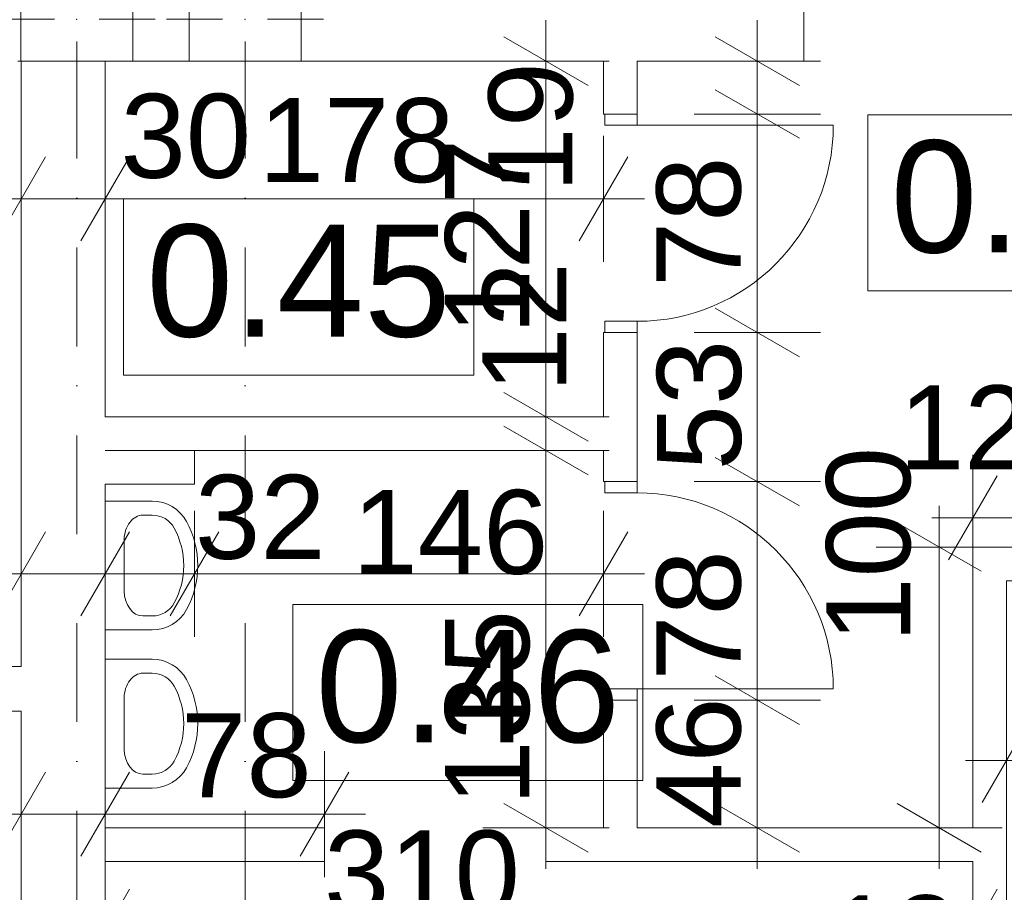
# Model space of a CAD drawing. Extents: x -283435 to 14216, y -77540 to 30522.
# Tile 116 of 177: x -110408 to -106893, y -26217 to -23102. Entities that reach past the tile are written whole.
import ezdxf

# ---------------------------------------------------------------- set-up
doc = ezdxf.new("R2010")
doc.units = 0
doc.header["$MEASUREMENT"] = 0
doc.linetypes.add('Kropki i Kreski', pattern=[670.277762, 352.777767, -176.388884, 0, -141.111112])
for name, color, linetype in [('Drzwi ArchiCAD', 7, 'Continuous'), ('SANITARNE', 7, 'Continuous'), ('SŁUPY', 7, 'Continuous'), ('WYMIARY', 7, 'Continuous'), ('ŚCIANY', 7, 'Continuous')]:
    doc.layers.add(name, color=color, linetype=linetype)
for name, color, linetype, lineweight in [('Drzwi ArchiCAD_Nr_Pióra__3', 3, 'Continuous', 18), ('Drzwi ArchiCAD_Nr_Pióra__7', 7, 'Continuous', 18), ('OPISY_Nr_Pióra__65', 65, 'Continuous', 18), ('OPISY_Nr_Pióra__86', 86, 'Continuous', 18), ('OSIE_Nr_Pióra__7', 7, 'Continuous', 18), ('SANITARNE_Nr_Pióra__6', 6, 'Continuous', 9), ('SŁUPY_Nr_Pióra__20', 20, 'Continuous', 18), ('WYMIARY_Nr_Pióra__4', 4, 'Continuous', 18), ('WYMIARY_Nr_Pióra__5', 5, 'Continuous', 18), ('ŚCIANY_Nr_Pióra__7', 7, 'Continuous', 18)]:
    doc.layers.add(name, color=color, linetype=linetype, lineweight=lineweight)
doc.layers.add('SŁUPY_Nr_Pióra__28', color=7, linetype='Continuous', lineweight=18, true_color=0x260900)
doc.styles.add('GENERATED_STYLE_1', font='arial.ttf')
doc.styles.add('GENERATED_STYLE_2', font='txt')
doc.dimstyles.new('GENERATED_STYLE__1', dxfattribs={"dimtxt": 300, "dimasz": 228, "dimexe": 0.18, "dimexo": 0, "dimgap": 0.09, "dimtad": 1, "dimdec": 0, "dimlfac": 0.1, "dimzin": 0, "dimdsep": 46, "dimtxsty": 'GENERATED_STYLE_2', "dimblk": 'ARROWHEAD_2', "dimblk1": 'ARROWHEAD_2', "dimblk2": 'ARROWHEAD_2', "dimcen": 0.09, "dimclrd": 256, "dimclre": 256, "dimclrt": 256, "dimazin": 0, "dimtfac": 1, "dimtdec": 4, "dimtmove": 0, "dimatfit": 3, "dimfxl": 1, "dimtolj": 1, "dimtzin": 0, "dimarcsym": 0})
doc.dimstyles.new('GENERATED_STYLE__2', dxfattribs={"dimtxt": 300, "dimasz": 228, "dimexe": 0.18, "dimexo": 0, "dimgap": 0.09, "dimtad": 1, "dimtih": 1, "dimtoh": 1, "dimdec": 0, "dimlfac": 0.1, "dimzin": 0, "dimdsep": 46, "dimtxsty": 'GENERATED_STYLE_2', "dimblk": 'ARROWHEAD_2', "dimblk1": 'ARROWHEAD_2', "dimblk2": 'ARROWHEAD_2', "dimcen": 0.09, "dimclrd": 256, "dimclre": 256, "dimclrt": 256, "dimazin": 0, "dimtfac": 1, "dimtdec": 4, "dimtmove": 0, "dimatfit": 3, "dimfxl": 1, "dimtolj": 1, "dimtzin": 0, "dimarcsym": 0})
doc.dimstyles.new('GENERATED_STYLE__3', dxfattribs={"dimtxt": 300, "dimasz": 228, "dimexe": 0.18, "dimexo": 0, "dimgap": 0.09, "dimtad": 1, "dimtih": 1, "dimtoh": 1, "dimdec": 0, "dimlfac": 0.1, "dimzin": 0, "dimdsep": 46, "dimtxsty": 'GENERATED_STYLE_2', "dimblk": 'ARROWHEAD_2', "dimblk1": 'ARROWHEAD_2', "dimblk2": 'ARROWHEAD_2', "dimcen": 0.09, "dimclrd": 256, "dimclre": 256, "dimclrt": 256, "dimazin": 0, "dimtfac": 1, "dimtdec": 4, "dimtmove": 2, "dimatfit": 3, "dimfxl": 1, "dimtolj": 1, "dimtzin": 0, "dimarcsym": 0})
doc.dimstyles.new('GENERATED_STYLE__4', dxfattribs={"dimtxt": 300, "dimasz": 228, "dimexe": 0.18, "dimexo": 0, "dimgap": 0.09, "dimtad": 1, "dimdec": 0, "dimlfac": 0.1, "dimzin": 0, "dimdsep": 46, "dimtxsty": 'GENERATED_STYLE_2', "dimblk": 'ARROWHEAD_2', "dimblk1": 'ARROWHEAD_2', "dimblk2": 'ARROWHEAD_2', "dimcen": 0.09, "dimclrd": 256, "dimclre": 256, "dimclrt": 256, "dimazin": 0, "dimtfac": 1, "dimtdec": 4, "dimtmove": 2, "dimatfit": 3, "dimfxl": 1, "dimtolj": 1, "dimtzin": 0, "dimarcsym": 0})

# ---------------------------------------------------------------- blocks, each defined once
blk = doc.blocks.new('Ściana_64', base_point=(-110102.2, -28407))
at = {"layer": 'ŚCIANY_Nr_Pióra__7', "linetype": 'Continuous'}
for p, q in [((-110402.2, -23249.9), (-110402.2, -25410.9)), ((-110102.2, -24519.7), (-110102.2, -23249.9)), ((-110102.2, -25987.3), (-110102.2, -24759.7)), ((-110402.2, -25570.9), (-110402.2, -28407)), ((-110102.2, -27091.4), (-110102.2, -26107.3)), ((-110102.2, -28407), (-110102.2, -27211.4))]:
    blk.add_line(p, q, dxfattribs=at)
blk = doc.blocks.new('Puste drzwi_6')
at = {"layer": 'Drzwi ArchiCAD_Nr_Pióra__7', "linetype": 'Continuous'}
for p, q in [((-450, 0), (-450, -300)), ((450, 0), (450, -300))]:
    blk.add_line(p, q, dxfattribs=at)
blk = doc.blocks.new('Ściana_155', base_point=(-97024.8, -23099.9))
at = {"layer": 'ŚCIANY_Nr_Pióra__7', "linetype": 'Continuous'}
for p, q in [((-110414.6, -23249.9), (-110402.2, -23249.9)), ((-110102.2, -23249.9), (-108323.8, -23249.9)), ((-108203.8, -23249.9), (-107608.6, -23249.9))]:
    blk.add_line(p, q, dxfattribs=at)
at = {"layer": 'Drzwi ArchiCAD', "linetype": 'Continuous', "xscale": -1, "rotation": 180}
blk.add_blockref('Puste drzwi_6', (-107158.6, -23249.9), dxfattribs=at)
blk = doc.blocks.new('Puste drzwi_9')
at = {"layer": 'Drzwi ArchiCAD_Nr_Pióra__7', "linetype": 'Continuous'}
for p, q in [((-395, 0), (-395, -120)), ((395, 0), (395, -120))]:
    blk.add_line(p, q, dxfattribs=at)
blk = doc.blocks.new('Ściana_299', base_point=(-110102.2, -25987.3))
at = {"layer": 'ŚCIANY_Nr_Pióra__7', "linetype": 'Continuous'}
for p, q in [((-109319.5, -25987.3), (-110102.2, -25987.3)), ((-108323.8, -25987.3), (-108529.5, -25987.3)), ((-107005.6, -25987.3), (-108203.8, -25987.3)), ((-110102.2, -26107.3), (-109319.5, -26107.3)), ((-108529.5, -26107.3), (-108323.8, -26107.3)), ((-108203.8, -26107.3), (-107005.6, -26107.3))]:
    blk.add_line(p, q, dxfattribs=at)
at = {"layer": 'Drzwi ArchiCAD', "linetype": 'Continuous', "xscale": -1, "rotation": 180}
blk.add_blockref('Puste drzwi_9', (-108924.5, -26107.3), dxfattribs=at)
blk = doc.blocks.new('D1 Drzwi proste 12_105')
at = {"layer": 'Drzwi ArchiCAD_Nr_Pióra__3', "linetype": 'Continuous'}
for p, q in [((350, 0), (350, 700)), ((-350, 0), (-390, 0)), ((-390, 0), (-390, -115)), ((-350, -115), (-350, 0)), ((390, 0), (350, 0)), ((350, 0), (350, -115)), ((390, -115), (390, 0)), ((-390, -115), (-350, -115)), ((350, -115), (390, -115))]:
    blk.add_line(p, q, dxfattribs=at)
blk.add_arc((350, 0), 700, 90, 180, dxfattribs=at)
at = {"layer": 'Drzwi ArchiCAD_Nr_Pióra__7', "linetype": 'Continuous'}
for p, q in [((-390, 0), (-390, -115)), ((390, 0), (390, -115))]:
    blk.add_line(p, q, dxfattribs=at)
blk = doc.blocks.new('Ściana_301', base_point=(-106885.6, -24984.6))
at = {"layer": 'ŚCIANY_Nr_Pióra__7', "linetype": 'Continuous'}
for p, q in [((-105802.7, -24984.6), (-107005.6, -24984.6)), ((-104789.4, -24984.6), (-105682.7, -24984.6)), ((-104789.4, -24984.6), (-104789.4, -25099.6)), ((-104009.4, -24984.6), (-104009.4, -25099.6)), ((-103764.3, -24984.6), (-104009.4, -24984.6)), ((-106885.6, -25104.6), (-105065.5, -25104.6)), ((-104945.5, -25104.6), (-104789.4, -25104.6)), ((-104789.4, -25099.6), (-104789.4, -25104.6)), ((-104009.4, -25099.6), (-104009.4, -25104.6)), ((-104009.4, -25104.6), (-103764.3, -25104.6))]:
    blk.add_line(p, q, dxfattribs=at)
at = {"layer": 'Drzwi ArchiCAD', "linetype": 'Continuous'}
blk.add_blockref('D1 Drzwi proste 12_105', (-104399.4, -24984.6), dxfattribs=at)
blk = doc.blocks.new('Ściana_303', base_point=(-106885.6, -24984.6))
at = {"layer": 'ŚCIANY_Nr_Pióra__7', "linetype": 'Continuous'}
for p, q in [((-107005.6, -24984.6), (-107005.6, -25987.3)), ((-106885.6, -27091.4), (-106885.6, -25104.6)), ((-107005.6, -26107.3), (-107005.6, -27091.4)), ((-107005.6, -27211.4), (-107005.6, -28407)), ((-106885.6, -28407), (-106885.6, -27211.4))]:
    blk.add_line(p, q, dxfattribs=at)
blk = doc.blocks.new('D1 Drzwi proste 12_107')
at = {"layer": 'Drzwi ArchiCAD_Nr_Pióra__3', "linetype": 'Continuous'}
for p, q in [((350, 0), (350, 700)), ((-350, 0), (-390, 0)), ((-390, 0), (-390, -115)), ((-350, -115), (-350, 0)), ((390, 0), (350, 0)), ((350, 0), (350, -115)), ((390, -115), (390, 0)), ((-390, -115), (-350, -115)), ((350, -115), (390, -115))]:
    blk.add_line(p, q, dxfattribs=at)
blk.add_arc((350, 0), 700, 90, 180, dxfattribs=at)
at = {"layer": 'Drzwi ArchiCAD_Nr_Pióra__7', "linetype": 'Continuous'}
for p, q in [((-390, 0), (-390, -115)), ((390, 0), (390, -115))]:
    blk.add_line(p, q, dxfattribs=at)
blk = doc.blocks.new('D1 Drzwi proste 12_108')
at = {"layer": 'Drzwi ArchiCAD_Nr_Pióra__3', "linetype": 'Continuous'}
for p, q in [((350, 0), (350, 700)), ((-350, 0), (-390, 0)), ((-390, 0), (-390, -115)), ((-350, -115), (-350, 0)), ((390, 0), (350, 0)), ((350, 0), (350, -115)), ((390, -115), (390, 0)), ((-390, -115), (-350, -115)), ((350, -115), (390, -115))]:
    blk.add_line(p, q, dxfattribs=at)
blk.add_arc((350, 0), 700, 90, 180, dxfattribs=at)
at = {"layer": 'Drzwi ArchiCAD_Nr_Pióra__7', "linetype": 'Continuous'}
for p, q in [((-390, 0), (-390, -115)), ((390, 0), (390, -115))]:
    blk.add_line(p, q, dxfattribs=at)
blk = doc.blocks.new('Ściana_304', base_point=(-108203.8, -23099.9))
at = {"layer": 'ŚCIANY_Nr_Pióra__7', "linetype": 'Continuous'}
for p, q in [((-108323.8, -23249.9), (-108323.8, -23438.6)), ((-108203.8, -23438.6), (-108203.8, -23249.9)), ((-108318.8, -23438.6), (-108323.8, -23438.6)), ((-108203.8, -23438.6), (-108318.8, -23438.6)), ((-108318.8, -24218.6), (-108323.8, -24218.6)), ((-108323.8, -24218.6), (-108323.8, -24519.7)), ((-108203.8, -24218.6), (-108318.8, -24218.6)), ((-108203.8, -24751), (-108203.8, -24218.6)), ((-108323.8, -24639.7), (-108323.8, -24751)), ((-108318.8, -24751), (-108323.8, -24751)), ((-108203.8, -24751), (-108318.8, -24751)), ((-108318.8, -25531), (-108323.8, -25531)), ((-108323.8, -25531), (-108323.8, -25987.3)), ((-108203.8, -25531), (-108318.8, -25531)), ((-108203.8, -25987.3), (-108203.8, -25531)), ((-108323.8, -26107.5), (-108203.8, -26107.5))]:
    blk.add_line(p, q, dxfattribs=at)
at = {"layer": 'Drzwi ArchiCAD', "linetype": 'Continuous', "xscale": -1, "rotation": 270}
blk.add_blockref('D1 Drzwi proste 12_107', (-108203.8, -23828.6), dxfattribs=at)
at = {"layer": 'Drzwi ArchiCAD', "linetype": 'Continuous', "rotation": 270}
blk.add_blockref('D1 Drzwi proste 12_108', (-108203.8, -25141), dxfattribs=at)
blk = doc.blocks.new('Ściana_305', base_point=(-108203.8, -24519.7))
at = {"layer": 'ŚCIANY_Nr_Pióra__7', "linetype": 'Continuous'}
for p, q in [((-108323.8, -24519.7), (-110102.2, -24519.7)), ((-110102.2, -24639.7), (-108323.8, -24639.7))]:
    blk.add_line(p, q, dxfattribs=at)
blk = doc.blocks.new('Ściana_300', base_point=(-110102.2, -24639.7))
at = {"layer": 'ŚCIANY_Nr_Pióra__7', "linetype": 'Continuous'}
for p, q in [((-109783.4, -24639.7), (-110102.2, -24639.7)), ((-109783.4, -24759.7), (-109783.4, -24639.7)), ((-110102.2, -24759.7), (-109783.4, -24759.7))]:
    blk.add_line(p, q, dxfattribs=at)
blk = doc.blocks.new('Ściana_61', base_point=(-110102.2, -25410.9))
at = {"layer": 'ŚCIANY_Nr_Pióra__7', "linetype": 'Continuous'}
for p, q in [((-110402.2, -25410.9), (-112975.6, -25410.9)), ((-112768.9, -25570.9), (-110402.2, -25570.9))]:
    blk.add_line(p, q, dxfattribs=at)
blk = doc.blocks.new('Słup_52', base_point=(-109603.3, -23099.9))
at = {"layer": 'SŁUPY_Nr_Pióra__20', "linetype": 'Continuous'}
for p, q in [((-109603.3, -23019.9), (-109603.3, -22869.9)), ((-109683.3, -23099.9), (-109883.3, -23099.9)), ((-109523.3, -23099.9), (-109323.3, -23099.9)), ((-109603.3, -23179.9), (-109603.3, -23329.9))]:
    blk.add_line(p, q, dxfattribs=at)
blk.add_point((-109603.3, -23099.9), dxfattribs=at)
at = {"layer": 'SŁUPY_Nr_Pióra__28', "linetype": 'Continuous', "flags": 128}
blk.add_lwpolyline([(-109403.3, -23249.9), (-109403.3, -22949.9), (-109803.3, -22949.9), (-109803.3, -23249.9)], close=True, dxfattribs=at)
blk = doc.blocks.new('Słup_57', base_point=(-110203.7, -23099.9))
at = {"layer": 'SŁUPY_Nr_Pióra__20', "linetype": 'Continuous'}
for p, q in [((-110203.7, -23019.9), (-110203.7, -22869.9)), ((-110283.7, -23099.9), (-110483.7, -23099.9)), ((-110123.7, -23099.9), (-109923.7, -23099.9)), ((-110203.7, -23179.9), (-110203.7, -23329.9))]:
    blk.add_line(p, q, dxfattribs=at)
blk.add_point((-110203.7, -23099.9), dxfattribs=at)
at = {"layer": 'SŁUPY_Nr_Pióra__28', "linetype": 'Continuous', "flags": 128}
blk.add_lwpolyline([(-110003.7, -23249.9), (-110003.7, -22949.9), (-110403.7, -22949.9), (-110403.7, -23249.9)], close=True, dxfattribs=at)
blk = doc.blocks.new('Umywalka 01 12_3')
at = {"layer": 'SANITARNE_Nr_Pióra__6', "linetype": 'Continuous'}
for p, q in [((-230, 0), (-230, -168)), ((230, 0), (-230, 0)), ((230, 0), (230, -168)), ((-91.1, -67.7), (-91.1, -67.7)), ((91.1, -67.7), (-91.1, -67.7)), ((-180, -134.4), (-180, -168)), ((180, -134.4), (180, -168))]:
    blk.add_line(p, q, dxfattribs=at)
for centre, radius, start, end in [((-91.1, -168), 138.9, 180, 241.5254), ((-91.1, -168), 88.9, 180, 241.5254), ((91.1, -168), 88.9, 298.4746, 0), ((91.1, -168), 138.9, 298.4746, 0), ((0, 0), 280, 241.5254, 298.4746), ((0, 0), 330, 241.5254, 298.4746)]:
    blk.add_arc(centre, radius, start, end, dxfattribs=at)
for centre, major_axis, start_param, end_param in [((-91.1, -134.4), (88.9, 0), 1.570796, 3.141593), ((91.1, -134.4), (-88.9, 0), 3.141593, 4.712389)]:
    blk.add_ellipse(centre, major_axis=major_axis, ratio=0.750558, start_param=start_param, end_param=end_param, dxfattribs=at)
blk = doc.blocks.new('*D1450')
at = {"layer": 'WYMIARY_Nr_Pióra__4', "linetype": 'Continuous', "transparency": 16777216}
for p, q in [((-110102.2, -26581.6), (-110102.2, -26131.6)), ((-110015.6, -26206.6), (-110188.8, -26506.6)), ((-110248.9, -26356.6), (-110102.2, -26356.6))]:
    blk.add_line(p, q, dxfattribs=at)
blk = doc.blocks.new('ARROWHEAD_2')
at = {"linetype": 'Continuous'}
for p, q in [((-0.378, -0.655), (0.378, 0.655)), ((0, 0), (-1, 0))]:
    blk.add_line(p, q, dxfattribs=at)
blk = doc.blocks.new('*D1451')
at = {"layer": 'WYMIARY_Nr_Pióra__4', "linetype": 'Continuous', "transparency": 16777216}
for p, q in [((-110102.2, -26581.6), (-110102.2, -26131.6)), ((-107005.6, -26581.6), (-107005.6, -26131.6)), ((-110015.6, -26206.6), (-110188.8, -26506.6)), ((-106919, -26206.6), (-107092.2, -26506.6)), ((-110102.2, -26356.6), (-107005.6, -26356.6))]:
    blk.add_line(p, q, dxfattribs=at)
at = {"layer": 'WYMIARY_Nr_Pióra__5', "transparency": 16777216, "char_height": 300, "attachment_point": 1, "style": 'GENERATED_STYLE_1'}
for s, insert in [('{310}', (-109321.5, -25996.6)), ('{12}', (-107524.1, -26228.2))]:
    blk.add_mtext(s, dxfattribs=dict(at, insert=insert))
blk = doc.blocks.new('*D1452')
at = {"layer": 'WYMIARY_Nr_Pióra__4', "linetype": 'Continuous', "transparency": 16777216}
for p, q in [((-107005.6, -26581.6), (-107005.6, -26131.6)), ((-106885.6, -26581.6), (-106885.6, -26131.6)), ((-106919, -26206.6), (-107092.2, -26506.6)), ((-106799, -26206.6), (-106972.2, -26506.6)), ((-107005.6, -26356.6), (-106885.6, -26356.6))]:
    blk.add_line(p, q, dxfattribs=at)
blk = doc.blocks.new('*D1453')
at = {"layer": 'WYMIARY_Nr_Pióra__4', "linetype": 'Continuous', "transparency": 16777216}
for p, q in [((-106885.6, -26581.6), (-106885.6, -26131.6)), ((-103764.3, -26581.6), (-103764.3, -26131.6)), ((-106799, -26206.6), (-106972.2, -26506.6)), ((-103850.9, -26506.6), (-103677.7, -26206.6)), ((-106885.6, -26356.6), (-103764.3, -26356.6)), ((-103764.3, -26356.6), (-103617.6, -26356.6))]:
    blk.add_line(p, q, dxfattribs=at)
at = {"layer": 'WYMIARY_Nr_Pióra__5', "transparency": 16777216, "insert": (-105291.7, -25996.6), "char_height": 300, "attachment_point": 1, "style": 'GENERATED_STYLE_1'}
blk.add_mtext('{312}', dxfattribs=at)
blk = doc.blocks.new('*D1454')
at = {"layer": 'WYMIARY_Nr_Pióra__4', "linetype": 'Continuous', "transparency": 16777216}
for p, q in [((-107005.6, -25105.7), (-107005.6, -24655.7)), ((-105802.7, -25105.7), (-105802.7, -24655.7)), ((-106919, -24730.7), (-107092.2, -25030.7)), ((-105716.1, -24730.7), (-105889.3, -25030.7)), ((-107152.3, -24880.7), (-107005.6, -24880.7)), ((-107005.6, -24880.7), (-105802.7, -24880.7))]:
    blk.add_line(p, q, dxfattribs=at)
at = {"layer": 'WYMIARY_Nr_Pióra__5', "transparency": 16777216, "char_height": 300, "attachment_point": 1, "style": 'GENERATED_STYLE_1'}
for s, insert in [('{120}', (-107269.4, -24407.5)), ('{12}', (-106307.6, -24523.9))]:
    blk.add_mtext(s, dxfattribs=dict(at, insert=insert))
blk = doc.blocks.new('*D1455')
at = {"layer": 'WYMIARY_Nr_Pióra__4', "linetype": 'Continuous', "transparency": 16777216}
for p, q in [((-105802.7, -25105.7), (-105802.7, -24655.7)), ((-105682.7, -25105.7), (-105682.7, -24655.7)), ((-105716.1, -24730.7), (-105889.3, -25030.7)), ((-105596.1, -24730.7), (-105769.3, -25030.7)), ((-105802.7, -24880.7), (-105682.7, -24880.7))]:
    blk.add_line(p, q, dxfattribs=at)
blk = doc.blocks.new('*D1456')
at = {"layer": 'WYMIARY_Nr_Pióra__4', "linetype": 'Continuous', "transparency": 16777216}
for p, q in [((-105682.7, -25105.7), (-105682.7, -24655.7)), ((-103764.3, -25105.7), (-103764.3, -24655.7)), ((-105596.1, -24730.7), (-105769.3, -25030.7)), ((-103850.9, -25030.7), (-103677.7, -24730.7)), ((-105682.7, -24880.7), (-103764.3, -24880.7)), ((-103764.3, -24880.7), (-103617.6, -24880.7))]:
    blk.add_line(p, q, dxfattribs=at)
at = {"layer": 'WYMIARY_Nr_Pióra__5', "transparency": 16777216, "insert": (-105471.1, -24520.7), "char_height": 300, "attachment_point": 1, "style": 'GENERATED_STYLE_1'}
blk.add_mtext('{192}', dxfattribs=at)
blk = doc.blocks.new('*D1461')
at = {"layer": 'WYMIARY_Nr_Pióra__4', "linetype": 'Continuous', "transparency": 16777216}
for p, q in [((-107126.2, -24984.6), (-107126.2, -24837.9)), ((-106976.2, -25071.2), (-107276.2, -24898)), ((-106901.2, -24984.6), (-107351.2, -24984.6)), ((-107126.2, -25987.3), (-107126.2, -24984.6)), ((-107276.2, -25900.7), (-106976.2, -26073.9)), ((-106901.2, -25987.3), (-107351.2, -25987.3)), ((-107126.2, -26134), (-107126.2, -25987.3))]:
    blk.add_line(p, q, dxfattribs=at)
at = {"layer": 'WYMIARY_Nr_Pióra__5', "transparency": 16777216, "insert": (-107529.1, -25326.1), "char_height": 300, "attachment_point": 1, "rotation": 90, "style": 'GENERATED_STYLE_1'}
blk.add_mtext('{100}', dxfattribs=at)
blk = doc.blocks.new('*D1463')
at = {"layer": 'WYMIARY_Nr_Pióra__4', "linetype": 'Continuous', "transparency": 16777216}
for p, q in [((-112768.9, -26162.8), (-112768.9, -25712.8)), ((-110402.2, -26162.8), (-110402.2, -25712.8)), ((-112682.3, -25787.8), (-112855.5, -26087.8)), ((-110315.6, -25787.8), (-110488.8, -26087.8)), ((-112768.9, -25937.8), (-110402.2, -25937.8))]:
    blk.add_line(p, q, dxfattribs=at)
at = {"layer": 'WYMIARY_Nr_Pióra__5', "transparency": 16777216, "char_height": 300, "attachment_point": 1, "style": 'GENERATED_STYLE_1'}
for s, insert in [('{237}', (-112154.7, -25577.8)), ('{30}', (-110944.2, -25577.8))]:
    blk.add_mtext(s, dxfattribs=dict(at, insert=insert))
blk = doc.blocks.new('*D1464')
at = {"layer": 'WYMIARY_Nr_Pióra__4', "linetype": 'Continuous', "transparency": 16777216}
for p, q in [((-110402.2, -26162.8), (-110402.2, -25712.8)), ((-110102.2, -26162.8), (-110102.2, -25712.8)), ((-110315.6, -25787.8), (-110488.8, -26087.8)), ((-110015.6, -25787.8), (-110188.8, -26087.8)), ((-110402.2, -25937.8), (-110102.2, -25937.8))]:
    blk.add_line(p, q, dxfattribs=at)
blk = doc.blocks.new('*D1465')
at = {"layer": 'WYMIARY_Nr_Pióra__4', "linetype": 'Continuous', "transparency": 16777216}
for p, q in [((-110102.2, -26162.8), (-110102.2, -25712.8)), ((-110015.6, -25787.8), (-110188.8, -26087.8))]:
    blk.add_line(p, q, dxfattribs=at)
blk = doc.blocks.new('*D1466')
at = {"layer": 'WYMIARY_Nr_Pióra__4', "linetype": 'Continuous', "transparency": 16777216}
for p, q in [((-110102.2, -26162.8), (-110102.2, -25712.8)), ((-109319.5, -26162.8), (-109319.5, -25712.8)), ((-110015.6, -25787.8), (-110188.8, -26087.8)), ((-109406.1, -26087.8), (-109232.9, -25787.8)), ((-110102.2, -25937.8), (-109319.5, -25937.8)), ((-109319.5, -25937.8), (-109172.8, -25937.8))]:
    blk.add_line(p, q, dxfattribs=at)
at = {"layer": 'WYMIARY_Nr_Pióra__5', "transparency": 16777216, "insert": (-109831.6, -25577.8), "char_height": 300, "attachment_point": 1, "style": 'GENERATED_STYLE_1'}
blk.add_mtext('{78}', dxfattribs=at)
blk = doc.blocks.new('*D1467')
at = {"layer": 'WYMIARY_Nr_Pióra__4', "linetype": 'Continuous', "transparency": 16777216}
for p, q in [((-110102.2, -25305.6), (-110102.2, -24855.6)), ((-110015.6, -24930.6), (-110188.8, -25230.6)), ((-110248.9, -25080.6), (-110102.2, -25080.6))]:
    blk.add_line(p, q, dxfattribs=at)
blk = doc.blocks.new('*D1468')
at = {"layer": 'WYMIARY_Nr_Pióra__4', "linetype": 'Continuous', "transparency": 16777216}
for p, q in [((-110102.2, -25305.6), (-110102.2, -24855.6)), ((-109783.4, -25305.6), (-109783.4, -24855.6)), ((-110015.6, -24930.6), (-110188.8, -25230.6)), ((-109696.8, -24930.6), (-109870, -25230.6)), ((-110102.2, -25080.6), (-109783.4, -25080.6))]:
    blk.add_line(p, q, dxfattribs=at)
blk = doc.blocks.new('*D1469')
at = {"layer": 'WYMIARY_Nr_Pióra__4', "linetype": 'Continuous', "transparency": 16777216}
for p, q in [((-109783.4, -25305.6), (-109783.4, -24855.6)), ((-108323.8, -25305.6), (-108323.8, -24855.6)), ((-109696.8, -24930.6), (-109870, -25230.6)), ((-108410.4, -25230.6), (-108237.2, -24930.6)), ((-109783.4, -25080.6), (-108323.8, -25080.6)), ((-108323.8, -25080.6), (-108177.1, -25080.6))]:
    blk.add_line(p, q, dxfattribs=at)
at = {"layer": 'WYMIARY_Nr_Pióra__5', "transparency": 16777216, "char_height": 300, "attachment_point": 1, "style": 'GENERATED_STYLE_1'}
for s, insert in [('{32}', (-109782, -24726.7)), ('{146}', (-109219.9, -24780.6))]:
    blk.add_mtext(s, dxfattribs=dict(at, insert=insert))
blk = doc.blocks.new('*D1470')
at = {"layer": 'WYMIARY_Nr_Pióra__4', "linetype": 'Continuous', "transparency": 16777216}
for p, q in [((-108679.2, -24553.1), (-108379.2, -24726.3)), ((-108304.2, -24639.7), (-108754.2, -24639.7)), ((-108529.2, -25987.3), (-108529.2, -24639.7)), ((-108679.2, -25900.7), (-108379.2, -26073.9)), ((-108304.2, -25987.3), (-108754.2, -25987.3)), ((-108529.2, -26134), (-108529.2, -25987.3))]:
    blk.add_line(p, q, dxfattribs=at)
at = {"layer": 'WYMIARY_Nr_Pióra__5', "transparency": 16777216, "insert": (-108889.2, -25908.1), "char_height": 300, "attachment_point": 1, "rotation": 90, "style": 'GENERATED_STYLE_1'}
blk.add_mtext('{135}', dxfattribs=at)
blk = doc.blocks.new('*D1471')
at = {"layer": 'WYMIARY_Nr_Pióra__4', "linetype": 'Continuous', "transparency": 16777216}
for p, q in [((-108679.2, -24433.1), (-108379.2, -24606.3)), ((-108304.2, -24519.7), (-108754.2, -24519.7)), ((-108529.2, -24639.7), (-108529.2, -24519.7)), ((-108679.2, -24553.1), (-108379.2, -24726.3)), ((-108304.2, -24639.7), (-108754.2, -24639.7))]:
    blk.add_line(p, q, dxfattribs=at)
blk = doc.blocks.new('*D1472')
at = {"layer": 'WYMIARY_Nr_Pióra__4', "linetype": 'Continuous', "transparency": 16777216}
for p, q in [((-108529.2, -23249.9), (-108529.2, -23103.2)), ((-108379.2, -23336.5), (-108679.2, -23163.3)), ((-108304.2, -23249.9), (-108754.2, -23249.9)), ((-108529.2, -24519.7), (-108529.2, -23249.9)), ((-108679.2, -24433.1), (-108379.2, -24606.3)), ((-108304.2, -24519.7), (-108754.2, -24519.7))]:
    blk.add_line(p, q, dxfattribs=at)
at = {"layer": 'WYMIARY_Nr_Pióra__5', "transparency": 16777216, "char_height": 300, "attachment_point": 1, "rotation": 90, "style": 'GENERATED_STYLE_1'}
for s, insert in [('{127}', (-108889.2, -24226.3)), ('{12}', (-108756.3, -24433))]:
    blk.add_mtext(s, dxfattribs=dict(at, insert=insert))
blk = doc.blocks.new('*D1473')
at = {"layer": 'WYMIARY_Nr_Pióra__4', "linetype": 'Continuous', "transparency": 16777216}
for p, q in [((-107924.9, -25444.4), (-107624.9, -25617.6)), ((-107549.9, -25531), (-107999.9, -25531)), ((-107774.9, -25987.3), (-107774.9, -25531)), ((-107924.9, -25900.7), (-107624.9, -26073.9)), ((-107549.9, -25987.3), (-107999.9, -25987.3)), ((-107774.9, -26134), (-107774.9, -25987.3))]:
    blk.add_line(p, q, dxfattribs=at)
at = {"layer": 'WYMIARY_Nr_Pióra__5', "transparency": 16777216, "insert": (-108134.9, -25987.3), "char_height": 300, "attachment_point": 1, "rotation": 90, "style": 'GENERATED_STYLE_1'}
blk.add_mtext('{46}', dxfattribs=at)
blk = doc.blocks.new('*D1474')
at = {"layer": 'WYMIARY_Nr_Pióra__4', "linetype": 'Continuous', "transparency": 16777216}
for p, q in [((-107924.9, -24664.4), (-107624.9, -24837.6)), ((-107549.9, -24751), (-107999.9, -24751)), ((-107774.9, -25531), (-107774.9, -24751)), ((-107924.9, -25444.4), (-107624.9, -25617.6)), ((-107549.9, -25531), (-107999.9, -25531))]:
    blk.add_line(p, q, dxfattribs=at)
at = {"layer": 'WYMIARY_Nr_Pióra__5', "transparency": 16777216, "insert": (-108134.9, -25462.1), "char_height": 300, "attachment_point": 1, "rotation": 90, "style": 'GENERATED_STYLE_1'}
blk.add_mtext('{78}', dxfattribs=at)
blk = doc.blocks.new('*D1475')
at = {"layer": 'WYMIARY_Nr_Pióra__4', "linetype": 'Continuous', "transparency": 16777216}
for p, q in [((-107924.9, -24132), (-107624.9, -24305.2)), ((-107549.9, -24218.6), (-107999.9, -24218.6)), ((-107774.9, -24751), (-107774.9, -24218.6)), ((-107924.9, -24664.4), (-107624.9, -24837.6)), ((-107549.9, -24751), (-107999.9, -24751))]:
    blk.add_line(p, q, dxfattribs=at)
at = {"layer": 'WYMIARY_Nr_Pióra__5', "transparency": 16777216, "insert": (-108133.3, -24710.7), "char_height": 300, "attachment_point": 1, "rotation": 90, "style": 'GENERATED_STYLE_1'}
blk.add_mtext('{53}', dxfattribs=at)
blk = doc.blocks.new('*D1476')
at = {"layer": 'WYMIARY_Nr_Pióra__4', "linetype": 'Continuous', "transparency": 16777216}
for p, q in [((-107924.9, -23352), (-107624.9, -23525.2)), ((-107549.9, -23438.6), (-107999.9, -23438.6)), ((-107774.9, -24218.6), (-107774.9, -23438.6)), ((-107924.9, -24132), (-107624.9, -24305.2)), ((-107549.9, -24218.6), (-107999.9, -24218.6))]:
    blk.add_line(p, q, dxfattribs=at)
at = {"layer": 'WYMIARY_Nr_Pióra__5', "transparency": 16777216, "char_height": 300, "attachment_point": 1, "rotation": 90, "style": 'GENERATED_STYLE_1'}
for s, insert in [('{19}', (-108734.6, -23718.7)), ('{78}', (-108134.9, -24056.2))]:
    blk.add_mtext(s, dxfattribs=dict(at, insert=insert))
blk = doc.blocks.new('*D1477')
at = {"layer": 'WYMIARY_Nr_Pióra__4', "linetype": 'Continuous', "transparency": 16777216}
for p, q in [((-107774.9, -23249.9), (-107774.9, -23103.2)), ((-107624.9, -23336.5), (-107924.9, -23163.3)), ((-107549.9, -23249.9), (-107999.9, -23249.9)), ((-107774.9, -23438.6), (-107774.9, -23249.9)), ((-107924.9, -23352), (-107624.9, -23525.2)), ((-107549.9, -23438.6), (-107999.9, -23438.6))]:
    blk.add_line(p, q, dxfattribs=at)
blk = doc.blocks.new('*D1511')
at = {"layer": 'WYMIARY_Nr_Pióra__4', "linetype": 'Continuous', "transparency": 16777216}
for p, q in [((-110651.5, -23966.7), (-110651.5, -23516.7)), ((-110402.2, -23966.7), (-110402.2, -23516.7)), ((-110564.8, -23591.7), (-110738.1, -23891.7)), ((-110315.6, -23591.7), (-110488.8, -23891.7)), ((-110651.5, -23741.7), (-110402.2, -23741.7))]:
    blk.add_line(p, q, dxfattribs=at)
blk = doc.blocks.new('*D1512')
at = {"layer": 'WYMIARY_Nr_Pióra__4', "linetype": 'Continuous', "transparency": 16777216}
for p, q in [((-110402.2, -23966.7), (-110402.2, -23516.7)), ((-110102.2, -23966.7), (-110102.2, -23516.7)), ((-110315.6, -23591.7), (-110488.8, -23891.7)), ((-110015.6, -23591.7), (-110188.8, -23891.7)), ((-110402.2, -23741.7), (-110102.2, -23741.7))]:
    blk.add_line(p, q, dxfattribs=at)
blk = doc.blocks.new('*D1513')
at = {"layer": 'WYMIARY_Nr_Pióra__4', "linetype": 'Continuous', "transparency": 16777216}
for p, q in [((-110102.2, -23966.7), (-110102.2, -23516.7)), ((-110015.6, -23591.7), (-110188.8, -23891.7))]:
    blk.add_line(p, q, dxfattribs=at)
blk = doc.blocks.new('*D1514')
at = {"layer": 'WYMIARY_Nr_Pióra__4', "linetype": 'Continuous', "transparency": 16777216}
for p, q in [((-110102.2, -23966.7), (-110102.2, -23516.7)), ((-108323.8, -23966.7), (-108323.8, -23516.7)), ((-110015.6, -23591.7), (-110188.8, -23891.7)), ((-108410.4, -23891.7), (-108237.2, -23591.7)), ((-110102.2, -23741.7), (-108323.8, -23741.7)), ((-108323.8, -23741.7), (-108177.1, -23741.7))]:
    blk.add_line(p, q, dxfattribs=at)
at = {"layer": 'WYMIARY_Nr_Pióra__5', "transparency": 16777216, "char_height": 300, "attachment_point": 1, "style": 'GENERATED_STYLE_1'}
for s, insert in [('{30}', (-110047.7, -23366.1)), ('{178}', (-109554.5, -23381.7))]:
    blk.add_mtext(s, dxfattribs=dict(at, insert=insert))
blk = doc.blocks.new('*D1527')
at = {"layer": 'WYMIARY_Nr_Pióra__4', "linetype": 'Continuous', "transparency": 16777216}
for p, q in [((-114025.6, -25305.6), (-114025.6, -24855.6)), ((-110402.2, -25305.6), (-110402.2, -24855.6)), ((-113939, -24930.6), (-114112.2, -25230.6)), ((-110315.6, -24930.6), (-110488.8, -25230.6)), ((-114172.3, -25080.6), (-114025.6, -25080.6)), ((-114025.6, -25080.6), (-110402.2, -25080.6))]:
    blk.add_line(p, q, dxfattribs=at)
at = {"layer": 'WYMIARY_Nr_Pióra__5', "transparency": 16777216, "char_height": 300, "attachment_point": 1, "style": 'GENERATED_STYLE_1'}
for s, insert in [('{362}', (-112783, -24720.6)), ('{30}', (-110944.2, -24720.6))]:
    blk.add_mtext(s, dxfattribs=dict(at, insert=insert))
blk = doc.blocks.new('*D1528')
at = {"layer": 'WYMIARY_Nr_Pióra__4', "linetype": 'Continuous', "transparency": 16777216}
for p, q in [((-110402.2, -25305.6), (-110402.2, -24855.6)), ((-110102.2, -25305.6), (-110102.2, -24855.6)), ((-110315.6, -24930.6), (-110488.8, -25230.6)), ((-110188.8, -25230.6), (-110015.6, -24930.6)), ((-110402.2, -25080.6), (-110102.2, -25080.6)), ((-110102.2, -25080.6), (-109955.5, -25080.6))]:
    blk.add_line(p, q, dxfattribs=at)
blk = doc.blocks.new('*D2443')
at = {"layer": 'WYMIARY_Nr_Pióra__4', "linetype": 'Continuous', "transparency": 16777216}
for p, q in [((-106885.6, -25971.3), (-106885.6, -25521.3)), ((-105065.5, -25971.3), (-105065.5, -25521.3)), ((-106799, -25596.3), (-106972.2, -25896.3)), ((-104978.9, -25596.3), (-105152.1, -25896.3)), ((-107032.3, -25746.3), (-106885.6, -25746.3)), ((-106885.6, -25746.3), (-105065.5, -25746.3))]:
    blk.add_line(p, q, dxfattribs=at)
at = {"layer": 'WYMIARY_Nr_Pióra__5', "transparency": 16777216, "char_height": 300, "attachment_point": 1, "style": 'GENERATED_STYLE_1'}
for s, insert in [('{12}', (-105619.6, -25211)), ('{182}', (-106748.8, -25386.3))]:
    blk.add_mtext(s, dxfattribs=dict(at, insert=insert))

msp = doc.modelspace()

# ---------------------------------------------------------------- linework, layer by layer
at = {"layer": 'OPISY_Nr_Pióra__65', "linetype": 'Continuous', "flags": 128}
for points in [[(-107381, -23441.4), (-106131.1, -23441.4), (-106131.1, -24070), (-107381, -24070)], [(-110037.2, -23741.7), (-108787.2, -23741.7), (-108787.2, -24370.3), (-110037.2, -24370.3)], [(-109433.2, -25189.9), (-108183.2, -25189.9), (-108183.2, -25818.4), (-109433.2, -25818.4)]]:
    msp.add_lwpolyline(points, close=True, dxfattribs=at)
at = {"layer": 'OSIE_Nr_Pióra__7', "linetype": 'Kropki i Kreski'}
for p, q in [((-110203.7, -38346.1), (-110203.7, 27442)), ((-109603.3, -38346.1), (-109603.3, 27442))]:
    msp.add_line(p, q, dxfattribs=at)

# ---------------------------------------------------------------- block references
at = {"layer": 'SANITARNE', "linetype": 'Continuous', "xscale": -1, "rotation": 90}
for p in [(-110102.2, -25050.6), (-110102.2, -25615)]:
    msp.add_blockref('Umywalka 01 12_3', p, dxfattribs=at)
at = {"layer": 'SŁUPY'}
for name, p in [('Słup_57', (-110203.7, -23099.9)), ('Słup_52', (-109603.3, -23099.9))]:
    msp.add_blockref(name, p, dxfattribs=at)
at = {"layer": 'ŚCIANY'}
for name, p in [('Ściana_155', (-97024.8, -23099.9)), ('Ściana_64', (-110102.2, -28407)), ('Ściana_304', (-108203.8, -23099.9)), ('Ściana_301', (-106885.6, -24984.6)), ('Ściana_305', (-108203.8, -24519.7)), ('Ściana_300', (-110102.2, -24639.7)), ('Ściana_303', (-106885.6, -24984.6)), ('Ściana_61', (-110102.2, -25410.9)), ('Ściana_299', (-110102.2, -25987.3))]:
    msp.add_blockref(name, p, dxfattribs=at)

# ---------------------------------------------------------------- texts
at = {"layer": 'OPISY_Nr_Pióra__86', "linetype": 'Continuous', "char_height": 400, "attachment_point": 2, "style": 'GENERATED_STYLE_1'}
for s, insert in [('{0.44}', (-106756, -23532.8)), ('{0.45}', (-109412.2, -23833.2)), ('{0.46}', (-108808.2, -25281.3))]:
    msp.add_mtext(s, dxfattribs=dict(at, insert=insert))

# ---------------------------------------------------------------- dimensions: what is measured, and where the dimension line sits
at = {"layer": 'WYMIARY', "linetype": 'Continuous'}
for base, p1, p2, dimstyle, picture, middle in [((-108529.2, -25987.3), (-108323.8, -24519.7), (-108323.8, -23249.9), 'GENERATED_STYLE__1', '*D1472', (-108739.2, -23888.9)), ((-107774.9, -25987.3), (-108203.8, -23438.6), (-108203.8, -23249.9), 'GENERATED_STYLE__4', '*D1477', (-108584.6, -23493.8)), ((-107774.9, -25987.3), (-108203.8, -24218.6), (-108203.8, -23438.6), 'GENERATED_STYLE__1', '*D1476', (-107984.9, -23831.3)), ((-107774.9, -25987.3), (-108203.8, -24751), (-108203.8, -24218.6), 'GENERATED_STYLE__4', '*D1475', (-107983.3, -24485.8)), ((-108529.2, -25987.3), (-108323.8, -24639.7), (-108323.8, -24519.7), 'GENERATED_STYLE__4', '*D1471', (-108606.3, -24208.1)), ((-108529.2, -25987.3), (-108323.8, -25987.3), (-108323.8, -24639.7), 'GENERATED_STYLE__4', '*D1470', (-108739.2, -25570.7)), ((-107774.9, -25987.3), (-108203.8, -25531), (-108203.8, -24751), 'GENERATED_STYLE__4', '*D1474', (-107984.9, -25237.2)), ((-107126.2, -25987.3), (-107005.6, -25987.3), (-107005.6, -24984.6), 'GENERATED_STYLE__4', '*D1461', (-107379.1, -24988.7)), ((-107774.9, -25987.3), (-108203.8, -25987.3), (-108203.8, -25531), 'GENERATED_STYLE__4', '*D1473', (-107984.9, -25762.4))]:
    dim = msp.add_linear_dim(base=base, p1=p1, p2=p2, angle=90, dimstyle=dimstyle, dxfattribs=at)
    dim.commit()
    dim.dimension.update_dxf_attribs({"geometry": picture, "text_midpoint": middle})
for base, p1, p2, dimstyle, picture, middle in [((-134541.1, -23741.7), (-110651.5, -23249.9), (-110402.2, -23249.9), 'GENERATED_STYLE__3', '*D1511', (-110642.4, -23503.4)), ((-134541.1, -23741.7), (-110402.2, -23249.9), (-110102.2, -24519.7), 'GENERATED_STYLE__3', '*D1512', (-109822.7, -23516.1)), ((-134541.1, -23741.7), (-110102.2, -24519.7), (-108323.8, -24519.7), 'GENERATED_STYLE__2', '*D1514', (-109217.1, -23531.7)), ((-134541.1001669, -23741.738446), (-110102.1571382, -24519.7114482), (-110102.1571382, -24519.7114482), 'GENERATED_STYLE__2', '*D1513', (-110103.528583, -23531.738446)), ((-107005.6, -24880.7), (-107005.6, -24984.6), (-105802.7, -24984.6), 'GENERATED_STYLE__3', '*D1454', (-106932, -24557.5)), ((-107005.6, -24880.7), (-105682.7, -24984.6), (-103764.3, -24984.6), 'GENERATED_STYLE__3', '*D1456', (-105133.7, -24670.7)), ((-110102.1571382, -25080.6206206), (-110102.1571382, -24639.7114482), (-110102.1571382, -24759.7114482), 'GENERATED_STYLE__3', '*D1467', (-110795.3459882, -25115.8418607)), ((-110102.2, -25080.6), (-110102.2, -24759.7), (-109783.4, -24639.7), 'GENERATED_STYLE__3', '*D1468', (-109557.1, -24876.7)), ((-110102.2, -25080.6), (-109783.4, -24639.7), (-108323.8, -24639.7), 'GENERATED_STYLE__3', '*D1469', (-108882.5, -24930.6)), ((-107005.6, -24880.7), (-105802.7, -24984.6), (-105682.7, -24984.6), 'GENERATED_STYLE__3', '*D1455', (-106082.7, -24673.9)), ((-114025.6, -25080.6), (-114025.6, -25410.9), (-110402.2, -25410.9), 'GENERATED_STYLE__2', '*D1527', (-112445.7, -24870.6)), ((-114025.6, -25080.6), (-110402.2, -25410.9), (-110102.2, -25410.9), 'GENERATED_STYLE__2', '*D1528', (-110719.3, -24870.6)), ((-106885.6, -25746.3), (-106885.6, -25104.6), (-105065.5, -25104.6), 'GENERATED_STYLE__3', '*D2443', (-106411.4, -25536.3)), ((-112928.9007957, -25937.8006757), (-110102.1571382, -25987.3220806), (-110102.1571382, -25987.3220806), 'GENERATED_STYLE__3', '*D1465', (-109854.0649425, -25353.2685159)), ((-112928.9, -25937.8), (-112768.9, -25570.9), (-110402.2, -25570.9), 'GENERATED_STYLE__2', '*D1463', (-111817.3, -25727.8)), ((-112928.9, -25937.8), (-110402.2, -25570.9), (-110102.2, -25987.3), 'GENERATED_STYLE__2', '*D1464', (-110719.3, -25727.8)), ((-112928.9, -25937.8), (-110102.2, -25987.3), (-109319.5, -25987.3), 'GENERATED_STYLE__3', '*D1466', (-109606.7, -25727.8)), ((-110102.2, -26356.6), (-110102.2, -27091.4), (-107005.6, -26891.4), 'GENERATED_STYLE__3', '*D1451', (-108984.1, -26146.6)), ((-110102.2, -26356.6), (-106885.6, -26891.4), (-103764.3, -27091.4), 'GENERATED_STYLE__3', '*D1453', (-104954.4, -26146.6)), ((-110102.1571382, -26356.6353451), (-110102.1571382, -26107.3220806), (-110102.1571382, -27091.3631713), 'GENERATED_STYLE__2', '*D1450', (-110103.528583, -26146.6353451)), ((-110102.2, -26356.6), (-107005.6, -26891.4), (-106885.6, -26891.4), 'GENERATED_STYLE__3', '*D1452', (-107299.1, -26378.2))]:
    dim = msp.add_linear_dim(base=base, p1=p1, p2=p2, dimstyle=dimstyle, dxfattribs=at)
    dim.commit()
    dim.dimension.update_dxf_attribs({"geometry": picture, "text_midpoint": middle})

doc.saveas('drawing.dxf')
